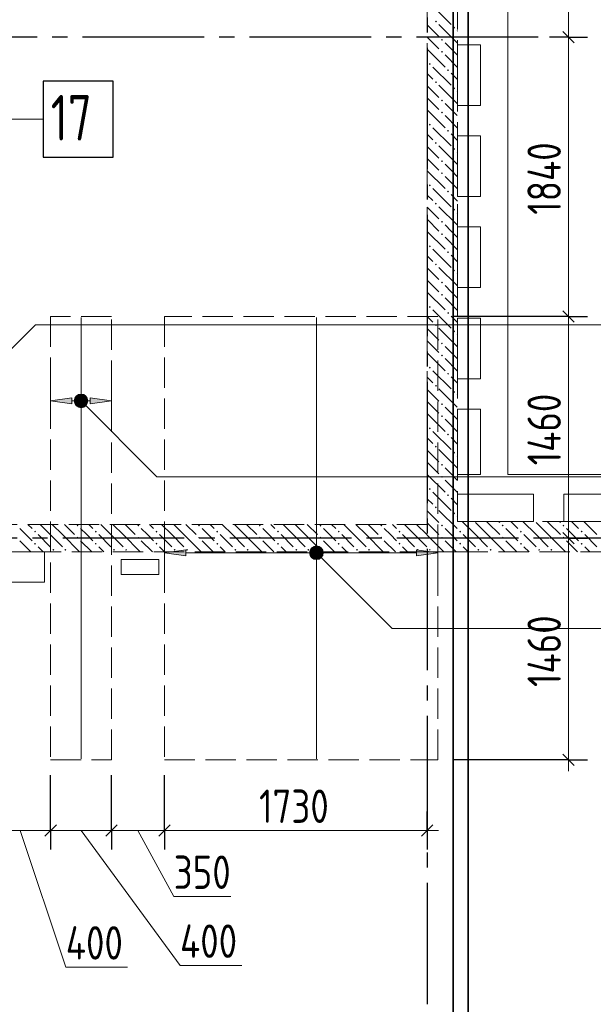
# Model space of a CAD drawing. Header units: millimetres. Extents: x 0 to 36258, y 0 to 42000.
# Tile 17 of 19: x 19140 to 22918, y 28400 to 34885. Entities that reach past the tile are written whole.
import ezdxf

# ---------------------------------------------------------------- set-up
doc = ezdxf.new("R2010")
doc.units = ezdxf.units.MM
doc.linetypes.add('______2', pattern=[270, 200, -70])
doc.linetypes.add('______5', pattern=[1100, 800, -100, 100, -100])
for name, color, linetype, lineweight in [('Standard', 7, 'Continuous', 25), ('ДОП Верх по Х', 7, 'Continuous', 25), ('Оси', 40, '______5', 18), ('Позиционная метка номер позиции', 7, 'Continuous', 13), ('Примечания', 7, 'Continuous', 25)]:
    doc.layers.add(name, color=color, linetype=linetype, lineweight=lineweight)
doc.layers.add('ЖБ Перекрытие верхний уровень', color=7, linetype='Continuous', lineweight=25, true_color=0xe0e0ff)
doc.layers.add('ЖБ Стена верхний уровень', color=7, linetype='Continuous', lineweight=25, true_color=0x006e00)
doc.styles.add('GOST 2.304-81', font='txt')
doc.styles.add('ISOCPEUR', font='txt')

msp = doc.modelspace()

# ---------------------------------------------------------------- hatches: boundary and pattern name
at = {"layer": 'ДОП Верх по Х', "linetype": 'Continuous', "lineweight": 13, "transparency": 33554687}
for points in [[(19483.7, 32354.1), (19343.7, 32374.1), (19483.7, 32394.1)], [(20233.7, 31354.1), (20093.7, 31374.1), (20233.7, 31394.1)]]:
    msp.add_hatch(color=7, dxfattribs=at).paths.add_polyline_path(points, flags=16)
for points in [[(19511.4, 32355.3), (19511.4, 32392.8), (19506.2, 32374.1)], [(19511.4, 32392.8), (19524.9, 32341.8), (19524.9, 32406.3)], [(19511.4, 32392.8), (19511.4, 32355.3), (19524.9, 32341.8)], [(19524.9, 32406.3), (19543.7, 32336.6), (19543.7, 32411.6)], [(19524.9, 32406.3), (19524.9, 32341.8), (19543.7, 32336.6)], [(19543.7, 32411.6), (19543.7, 32336.6), (19562.4, 32341.8)], [(19543.7, 32411.6), (19562.4, 32341.8), (19562.4, 32406.3)], [(19562.4, 32406.3), (19562.4, 32341.8), (19575.9, 32355.3)], [(19562.4, 32406.3), (19575.9, 32355.3), (19575.9, 32392.8)], [(19575.9, 32392.8), (19575.9, 32355.3), (19581.2, 32374.1)], [(19603.7, 32354.1), (19743.7, 32374.1), (19603.7, 32394.1)], [(21061.4, 31355.3), (21061.4, 31392.8), (21056.2, 31374.1)], [(21061.4, 31392.8), (21074.9, 31341.8), (21074.9, 31406.3)], [(21061.4, 31392.8), (21061.4, 31355.3), (21074.9, 31341.8)], [(21074.9, 31406.3), (21093.7, 31336.6), (21093.7, 31411.6)], [(21074.9, 31406.3), (21074.9, 31341.8), (21093.7, 31336.6)], [(21093.7, 31411.6), (21093.7, 31336.6), (21112.4, 31341.8)], [(21093.7, 31411.6), (21112.4, 31341.8), (21112.4, 31406.3)], [(21112.4, 31406.3), (21112.4, 31341.8), (21125.9, 31355.3)], [(21112.4, 31406.3), (21125.9, 31355.3), (21125.9, 31392.8)], [(21125.9, 31392.8), (21125.9, 31355.3), (21131.2, 31374.1)], [(21753.7, 31354.1), (21893.7, 31374.1), (21753.7, 31394.1)]]:
    msp.add_hatch(color=7, dxfattribs=at).paths.add_polyline_path(points)
at = {"layer": 'ЖБ Стена верхний уровень', "linetype": 'Continuous', "lineweight": 18, "transparency": 33554687}
for points in [[(21874.5, 34873.1), (21881, 34879.6), (21887.5, 34873.1), (21881, 34866.6)], [(21994.5, 34833.1), (22001, 34839.6), (22007.5, 34833.1), (22001, 34826.6)], [(21914.5, 34753.1), (21921, 34759.6), (21927.4, 34753.1), (21921, 34746.6)], [(21914.5, 34673.1), (21921, 34679.6), (21927.4, 34673.1), (21921, 34666.6)], [(21834.5, 34593.1), (21840.9, 34599.6), (21847.4, 34593.1), (21840.9, 34586.6)], [(21954.4, 34553.1), (21960.9, 34559.6), (21967.4, 34553.1), (21960.9, 34546.6)], [(21874.5, 34473.1), (21881, 34479.6), (21887.5, 34473.1), (21881, 34466.6)], [(21994.5, 34433.1), (22001, 34439.6), (22007.5, 34433.1), (22001, 34426.6)], [(21914.5, 34353.1), (21921, 34359.6), (21927.4, 34353.1), (21921, 34346.6)], [(21914.5, 34273.1), (21921, 34279.6), (21927.4, 34273.1), (21921, 34266.6)], [(21834.5, 34193.1), (21840.9, 34199.6), (21847.4, 34193.1), (21840.9, 34186.6)], [(21954.4, 34153.1), (21960.9, 34159.6), (21967.4, 34153.1), (21960.9, 34146.6)], [(21874.5, 34073.1), (21881, 34079.6), (21887.5, 34073.1), (21881, 34066.6)], [(21994.5, 34033.1), (22001, 34039.6), (22007.5, 34033.1), (22001, 34026.6)], [(21914.5, 33953.1), (21921, 33959.6), (21927.4, 33953.1), (21921, 33946.6)], [(21914.5, 33873.1), (21921, 33879.6), (21927.4, 33873.1), (21921, 33866.6)], [(21834.5, 33793.1), (21840.9, 33799.6), (21847.4, 33793.1), (21840.9, 33786.6)], [(21954.4, 33753.1), (21960.9, 33759.6), (21967.4, 33753.1), (21960.9, 33746.6)], [(21874.5, 33673.1), (21881, 33679.6), (21887.5, 33673.1), (21881, 33666.6)], [(21994.5, 33633.1), (22001, 33639.6), (22007.5, 33633.1), (22001, 33626.6)], [(21914.5, 33553.1), (21921, 33559.6), (21927.4, 33553.1), (21921, 33546.6)], [(21914.5, 33473.1), (21921, 33479.6), (21927.4, 33473.1), (21921, 33466.6)], [(21834.5, 33393.1), (21840.9, 33399.6), (21847.4, 33393.1), (21840.9, 33386.6)], [(21954.4, 33353.1), (21960.9, 33359.6), (21967.4, 33353.1), (21960.9, 33346.6)], [(21874.5, 33273.1), (21881, 33279.6), (21887.5, 33273.1), (21881, 33266.6)], [(21994.5, 33233.1), (22001, 33239.6), (22007.5, 33233.1), (22001, 33226.6)], [(21914.5, 33153.1), (21921, 33159.6), (21927.4, 33153.1), (21921, 33146.6)], [(21914.5, 33073.1), (21921, 33079.6), (21927.4, 33073.1), (21921, 33066.6)], [(21834.5, 32993.1), (21840.9, 32999.6), (21847.4, 32993.1), (21840.9, 32986.6)], [(21954.4, 32953.1), (21960.9, 32959.6), (21967.4, 32953.1), (21960.9, 32946.6)], [(21874.5, 32873.1), (21881, 32879.6), (21887.5, 32873.1), (21881, 32866.6)], [(21994.5, 32833.1), (22001, 32839.6), (22007.5, 32833.1), (22001, 32826.6)], [(21914.5, 32753.1), (21921, 32759.6), (21927.4, 32753.1), (21921, 32746.6)], [(21914.5, 32673.1), (21921, 32679.6), (21927.4, 32673.1), (21921, 32666.6)], [(21834.5, 32593.1), (21840.9, 32599.6), (21847.4, 32593.1), (21840.9, 32586.6)], [(21954.4, 32553.1), (21960.9, 32559.6), (21967.4, 32553.1), (21960.9, 32546.6)], [(21874.5, 32473.1), (21881, 32479.6), (21887.5, 32473.1), (21881, 32466.6)], [(21994.5, 32433.1), (22001, 32439.6), (22007.5, 32433.1), (22001, 32426.6)], [(21914.5, 32353.1), (21921, 32359.6), (21927.4, 32353.1), (21921, 32346.6)], [(21914.5, 32273.1), (21921, 32279.6), (21927.4, 32273.1), (21921, 32266.6)], [(21834.5, 32193.1), (21840.9, 32199.6), (21847.4, 32193.1), (21840.9, 32186.6)], [(21954.4, 32153.1), (21960.9, 32159.6), (21967.4, 32153.1), (21960.9, 32146.6)], [(21874.5, 32073.1), (21881, 32079.6), (21887.5, 32073.1), (21881, 32066.6)], [(21994.5, 32033.1), (22001, 32039.6), (22007.5, 32033.1), (22001, 32026.6)], [(21914.5, 31953.1), (21921, 31959.6), (21927.4, 31953.1), (21921, 31946.6)], [(21914.5, 31873.1), (21921, 31879.6), (21927.4, 31873.1), (21921, 31866.6)], [(21834.5, 31793.1), (21840.9, 31799.6), (21847.4, 31793.1), (21840.9, 31786.6)], [(21954.4, 31753.1), (21960.9, 31759.6), (21967.4, 31753.1), (21960.9, 31746.6)], [(21874.5, 31673.1), (21881, 31679.6), (21887.5, 31673.1), (21881, 31666.6)], [(21994.5, 31633.1), (22001, 31639.6), (22007.5, 31633.1), (22001, 31626.6)], [(19234.5, 31513.1), (19240.9, 31519.6), (19247.4, 31513.1), (19240.9, 31506.6)], [(19514.5, 31553.1), (19521, 31559.6), (19527.4, 31553.1), (19521, 31546.6)], [(19634.5, 31513.1), (19640.9, 31519.6), (19647.4, 31513.1), (19640.9, 31506.6)], [(19914.5, 31553.1), (19921, 31559.6), (19927.4, 31553.1), (19921, 31546.6)], [(20034.5, 31513.1), (20040.9, 31519.6), (20047.4, 31513.1), (20040.9, 31506.6)], [(20314.5, 31553.1), (20321, 31559.6), (20327.4, 31553.1), (20321, 31546.6)], [(20434.5, 31513.1), (20440.9, 31519.6), (20447.4, 31513.1), (20440.9, 31506.6)], [(20714.5, 31553.1), (20721, 31559.6), (20727.4, 31553.1), (20721, 31546.6)], [(20834.5, 31513.1), (20840.9, 31519.6), (20847.4, 31513.1), (20840.9, 31506.6)], [(21114.5, 31553.1), (21121, 31559.6), (21127.4, 31553.1), (21121, 31546.6)], [(21234.5, 31513.1), (21240.9, 31519.6), (21247.4, 31513.1), (21240.9, 31506.6)], [(21514.5, 31553.1), (21521, 31559.6), (21527.4, 31553.1), (21521, 31546.6)], [(21634.5, 31513.1), (21640.9, 31519.6), (21647.4, 31513.1), (21640.9, 31506.6)], [(21914.5, 31553.1), (21921, 31559.6), (21927.4, 31553.1), (21921, 31546.6)], [(22034.5, 31513.1), (22040.9, 31519.6), (22047.4, 31513.1), (22040.9, 31506.6)], [(22314.5, 31553.1), (22321, 31559.6), (22327.4, 31553.1), (22321, 31546.6)], [(22434.5, 31513.1), (22440.9, 31519.6), (22447.4, 31513.1), (22440.9, 31506.6)], [(22714.5, 31553.1), (22721, 31559.6), (22727.4, 31553.1), (22721, 31546.6)], [(22834.5, 31513.1), (22840.9, 31519.6), (22847.4, 31513.1), (22840.9, 31506.6)], [(19514.5, 31473.1), (19521, 31479.6), (19527.4, 31473.1), (19521, 31466.6)], [(19914.5, 31473.1), (19921, 31479.6), (19927.4, 31473.1), (19921, 31466.6)], [(20314.5, 31473.1), (20321, 31479.6), (20327.4, 31473.1), (20321, 31466.6)], [(20714.5, 31473.1), (20721, 31479.6), (20727.4, 31473.1), (20721, 31466.6)], [(21114.5, 31473.1), (21121, 31479.6), (21127.4, 31473.1), (21121, 31466.6)], [(21514.5, 31473.1), (21521, 31479.6), (21527.4, 31473.1), (21521, 31466.6)], [(21914.5, 31473.1), (21921, 31479.6), (21927.4, 31473.1), (21921, 31466.6)], [(22314.5, 31473.1), (22321, 31479.6), (22327.4, 31473.1), (22321, 31466.6)], [(22714.5, 31473.1), (22721, 31479.6), (22727.4, 31473.1), (22721, 31466.6)], [(19234.5, 31433.1), (19240.9, 31439.6), (19247.4, 31433.1), (19240.9, 31426.6)], [(19354.4, 31393.1), (19360.9, 31399.6), (19367.4, 31393.1), (19360.9, 31386.6)], [(19434.5, 31393.1), (19440.9, 31399.6), (19447.4, 31393.1), (19440.9, 31386.6)], [(19634.5, 31433.1), (19640.9, 31439.6), (19647.4, 31433.1), (19640.9, 31426.6)], [(19754.4, 31393.1), (19760.9, 31399.6), (19767.4, 31393.1), (19760.9, 31386.6)], [(19834.5, 31393.1), (19840.9, 31399.6), (19847.4, 31393.1), (19840.9, 31386.6)], [(20034.5, 31433.1), (20040.9, 31439.6), (20047.4, 31433.1), (20040.9, 31426.6)], [(20154.4, 31393.1), (20160.9, 31399.6), (20167.4, 31393.1), (20160.9, 31386.6)], [(20234.5, 31393.1), (20240.9, 31399.6), (20247.4, 31393.1), (20240.9, 31386.6)], [(20434.5, 31433.1), (20440.9, 31439.6), (20447.4, 31433.1), (20440.9, 31426.6)], [(20554.4, 31393.1), (20560.9, 31399.6), (20567.4, 31393.1), (20560.9, 31386.6)], [(20634.5, 31393.1), (20640.9, 31399.6), (20647.4, 31393.1), (20640.9, 31386.6)], [(20834.5, 31433.1), (20840.9, 31439.6), (20847.4, 31433.1), (20840.9, 31426.6)], [(20954.4, 31393.1), (20960.9, 31399.6), (20967.4, 31393.1), (20960.9, 31386.6)], [(21034.5, 31393.1), (21040.9, 31399.6), (21047.4, 31393.1), (21040.9, 31386.6)], [(21234.5, 31433.1), (21240.9, 31439.6), (21247.4, 31433.1), (21240.9, 31426.6)], [(21354.4, 31393.1), (21360.9, 31399.6), (21367.4, 31393.1), (21360.9, 31386.6)], [(21434.5, 31393.1), (21440.9, 31399.6), (21447.4, 31393.1), (21440.9, 31386.6)], [(21634.5, 31433.1), (21640.9, 31439.6), (21647.4, 31433.1), (21640.9, 31426.6)], [(21754.4, 31393.1), (21760.9, 31399.6), (21767.4, 31393.1), (21760.9, 31386.6)], [(21834.5, 31393.1), (21840.9, 31399.6), (21847.4, 31393.1), (21840.9, 31386.6)], [(22034.5, 31433.1), (22040.9, 31439.6), (22047.4, 31433.1), (22040.9, 31426.6)], [(22154.4, 31393.1), (22160.9, 31399.6), (22167.4, 31393.1), (22160.9, 31386.6)], [(22234.5, 31393.1), (22240.9, 31399.6), (22247.4, 31393.1), (22240.9, 31386.6)], [(22434.5, 31433.1), (22440.9, 31439.6), (22447.4, 31433.1), (22440.9, 31426.6)], [(22554.4, 31393.1), (22560.9, 31399.6), (22567.4, 31393.1), (22560.9, 31386.6)], [(22634.5, 31393.1), (22640.9, 31399.6), (22647.4, 31393.1), (22640.9, 31386.6)], [(22834.5, 31433.1), (22840.9, 31439.6), (22847.4, 31433.1), (22840.9, 31426.6)]]:
    msp.add_hatch(color=7, dxfattribs=at).paths.add_polyline_path(points, flags=16)
at = {"layer": 'Позиционная метка номер позиции', "linetype": 'Continuous', "lineweight": 13, "transparency": 33554687}
for points in [[(19500.4, 32385.5), (19532.2, 32417.3), (19511.9, 32405.9)], [(19532.2, 32417.3), (19500.4, 32385.5), (19500.4, 32362.6)], [(19532.2, 32417.3), (19500.4, 32362.6), (19555.1, 32417.3)], [(19555.1, 32417.3), (19500.4, 32362.6), (19511.9, 32342.3)], [(19555.1, 32417.3), (19511.9, 32342.3), (19575.5, 32405.9)], [(19575.5, 32405.9), (19511.9, 32342.3), (19532.2, 32330.8)], [(19575.5, 32405.9), (19532.2, 32330.8), (19587, 32385.5)], [(19587, 32385.5), (19532.2, 32330.8), (19555.1, 32330.8)], [(19587, 32385.5), (19555.1, 32330.8), (19587, 32362.6)], [(19587, 32362.6), (19555.1, 32330.8), (19575.5, 32342.3)], [(21050.4, 31385.5), (21082.2, 31417.3), (21061.9, 31405.9)], [(21082.2, 31417.3), (21050.4, 31385.5), (21050.4, 31362.6)], [(21082.2, 31417.3), (21050.4, 31362.6), (21105.1, 31417.3)], [(21105.1, 31417.3), (21050.4, 31362.6), (21061.9, 31342.3)], [(21105.1, 31417.3), (21061.9, 31342.3), (21125.5, 31405.9)], [(21125.5, 31405.9), (21061.9, 31342.3), (21082.2, 31330.8)], [(21125.5, 31405.9), (21082.2, 31330.8), (21137, 31385.5)], [(21137, 31385.5), (21082.2, 31330.8), (21105.1, 31330.8)], [(21137, 31385.5), (21105.1, 31330.8), (21137, 31362.6)], [(21137, 31362.6), (21105.1, 31330.8), (21125.5, 31342.3)]]:
    msp.add_hatch(color=7, dxfattribs=at).paths.add_polyline_path(points)

# ---------------------------------------------------------------- linework, layer by layer
at = {"layer": 'Standard', "color": 7, "linetype": 'Continuous', "lineweight": 13, "transparency": 33554687}
for p, q in [((22754, 34770), (22754, 36533)), ((22754, 32930), (22754, 34770)), ((22754, 31470), (22754, 32930)), ((22754, 30010), (22754, 29935)), ((19343.7, 29544.2), (18943.7, 29544.2)), ((19143.7, 29544.2), (19443.5, 28644.3)), ((19743.7, 29544.2), (19343.7, 29544.2)), ((19543.7, 29544.2), (20195.6, 28655.7)), ((20093.7, 29544.2), (19743.7, 29544.2)), ((19918.7, 29544.2), (20154.4, 29109.7)), ((21824, 29544.2), (21899, 29544.2)), ((20154.4, 29109.7), (20529.8, 29109.7)), ((19443.5, 28644.3), (19850.2, 28644.3)), ((20195.6, 28655.7), (20602.2, 28655.7))]:
    msp.add_line(p, q, dxfattribs=at)
at = {"layer": 'Standard', "color": 251, "linetype": 'Continuous', "lineweight": -3, "true_color": 0x656565, "transparency": 33554687}
for p, q in [((22754, 34770), (22629, 34770)), ((22754, 34770), (22879, 34770)), ((22754, 32930), (22629, 32930)), ((22754, 32930), (22879, 32930)), ((22754, 31470), (22629, 31470)), ((22754, 31470), (22879, 31470)), ((22754, 31470), (22754, 31470)), ((22754, 30010), (21993.7, 30010)), ((22754, 30010), (22629, 30010)), ((22754, 30010), (22879, 30010)), ((19343.7, 29544.2), (19343.7, 29669.2)), ((19743.7, 29544.2), (19743.7, 29669.2)), ((20093.7, 29544.2), (20093.7, 29669.2)), ((21824, 29544.2), (21824, 29669.2)), ((21824, 29544.2), (21824, 29631.4)), ((19343.7, 29544.2), (19343.7, 29419.2)), ((19743.7, 29544.2), (19743.7, 29419.2)), ((20093.7, 29544.2), (20093.7, 29419.2)), ((21824, 29544.2), (21824, 29419.2))]:
    msp.add_line(p, q, dxfattribs=at)
at = {"layer": 'Standard', "color": 7, "linetype": 'Continuous', "lineweight": 25, "transparency": 33554687}
for p, q in [((22791.5, 34732.5), (22716.5, 34807.5)), ((22791.5, 32892.5), (22716.5, 32967.5)), ((22791.5, 31432.5), (22716.5, 31507.5)), ((22791.5, 29972.5), (22716.5, 30047.5)), ((19381.2, 29581.7), (19306.2, 29506.7)), ((19781.2, 29581.7), (19706.2, 29506.7)), ((20131.2, 29581.7), (20056.2, 29506.7)), ((21861.5, 29581.7), (21786.5, 29506.7))]:
    msp.add_line(p, q, dxfattribs=at)
at = {"layer": 'Standard', "color": 254, "linetype": 'Continuous', "lineweight": 35, "true_color": 0xc4c4ff, "transparency": 33554687}
for points in [[(7874, 16762), (22093.7, 16762), (22093.7, 38338), (7874, 38338), (7874, 16762)], [(7974, 16862), (21993.7, 16862), (21993.7, 38238), (7974, 38238), (7974, 16862)]]:
    msp.add_lwpolyline(points, dxfattribs=at)
at = {"layer": 'Standard', "color": 251, "linetype": 'Continuous', "lineweight": -3, "true_color": 0x656565, "transparency": 33554687}
for points in [[(22754, 34770), (22737, 34770), (22737, 34770), (22737, 34770), (22737, 34770), (22654, 34770)], [(22754, 32930), (22737, 32930), (22737, 32930), (22737, 32930), (22737, 32930), (22737, 32930), (22737, 32930), (21993.7, 32930)], [(19343.7, 29544.2), (19343.7, 29561.2), (19343.7, 29561.2), (19343.7, 29561.2), (19343.7, 29561.2), (19343.7, 29561.2), (19343.7, 29561.2), (19343.7, 29561.2), (19343.7, 29561.2), (19343.7, 29561.2), (19343.7, 29561.2), (19343.7, 29561.2), (19343.7, 29561.2), (19343.7, 29910)], [(19743.7, 29544.2), (19743.7, 29561.2), (19743.7, 29561.2), (19743.7, 29561.2), (19743.7, 29561.2), (19743.7, 29561.2), (19743.7, 29561.2), (19743.7, 29561.2), (19743.7, 29561.2), (19743.7, 29561.2), (19743.7, 29561.2), (19743.7, 29561.2), (19743.7, 29561.2), (19743.7, 29910)], [(20093.7, 29544.2), (20093.7, 29561.2), (20093.7, 29561.2), (20093.7, 29561.2), (20093.7, 29561.2), (20093.7, 29561.2), (20093.7, 29561.2), (20093.7, 29561.2), (20093.7, 29561.2), (20093.7, 29561.2), (20093.7, 29561.2), (20093.7, 29561.2), (20093.7, 29561.2), (20093.7, 29910)]]:
    msp.add_lwpolyline(points, dxfattribs=at)
at = {"layer": 'Standard', "color": 7, "linetype": 'Continuous', "lineweight": 13, "transparency": 33554687}
for points in [[(22754, 30010), (22754, 30444.7), (22754, 30444.7), (22754, 31470)], [(21824, 29544.2), (20583.6, 29544.2), (20583.6, 29544.2), (20556, 29544.2), (20556, 29544.2), (20551.3, 29544.2), (20551.3, 29544.2), (20362.2, 29544.2), (20362.2, 29544.2), (20281.5, 29544.2), (20281.5, 29544.2), (20205.6, 29544.2), (20205.6, 29544.2), (20093.7, 29544.2)]]:
    msp.add_lwpolyline(points, dxfattribs=at)
at = {"layer": 'ДОП Верх по Х', "color": 7, "linetype": 'Continuous', "lineweight": 13, "transparency": 33554687}
msp.add_line((17094.6, 34229.1), (19202.6, 34229.1), dxfattribs=at)
at = {"layer": 'ДОП Верх по Х', "color": 7, "linetype": 'Continuous', "lineweight": 18, "transparency": 33554687}
for p, q in [((19543.7, 32923), (19543.7, 30017)), ((21093.7, 32923), (21093.7, 30017))]:
    msp.add_line(p, q, dxfattribs=at)
at = {"layer": 'ДОП Верх по Х', "color": 251, "linetype": 'Continuous', "lineweight": 13, "true_color": 0x494949, "transparency": 33554687}
for p, q in [((19343.7, 32374.1), (19343.7, 32474.1)), ((19743.7, 32374.1), (19743.7, 32474.1)), ((19343.7, 32374.1), (19483.7, 32394.1)), ((19483.7, 32354.1), (19343.7, 32374.1)), ((19343.7, 32374.1), (19343.7, 32274.1)), ((19343.7, 32374.1), (19343.7, 32374.1)), ((19483.7, 32394.1), (19483.7, 32354.1)), ((19483.7, 32374.1), (19513.7, 32374.1)), ((19543.7, 32411.6), (19543.7, 32411.6)), ((19573.7, 32374.1), (19603.7, 32374.1)), ((19743.7, 32374.1), (19603.7, 32394.1)), ((19603.7, 32394.1), (19603.7, 32354.1)), ((19603.7, 32354.1), (19743.7, 32374.1)), ((19743.7, 32374.1), (19743.7, 32274.1)), ((19743.7, 32374.1), (19743.7, 32374.1)), ((19543.7, 32336.6), (19543.7, 32336.6)), ((20093.7, 31374.1), (20093.7, 31474.1)), ((21893.7, 31374.1), (21893.7, 31474.1)), ((20093.7, 31374.1), (20233.7, 31394.1)), ((20233.7, 31394.1), (20233.7, 31354.1)), ((21093.7, 31411.6), (21093.7, 31411.6)), ((21893.7, 31374.1), (21753.7, 31394.1)), ((21753.7, 31394.1), (21753.7, 31354.1)), ((20233.7, 31354.1), (20093.7, 31374.1)), ((20093.7, 31374.1), (20093.7, 31274.1)), ((20093.7, 31374.1), (20093.7, 31374.1)), ((20233.7, 31374.1), (21063.7, 31374.1)), ((21093.7, 31336.6), (21093.7, 31336.6)), ((21123.7, 31374.1), (21753.7, 31374.1)), ((21753.7, 31354.1), (21893.7, 31374.1)), ((21893.7, 31374.1), (21893.7, 31274.1)), ((21893.7, 31374.1), (21893.7, 31374.1))]:
    msp.add_line(p, q, dxfattribs=at)
at = {"layer": 'ДОП Верх по Х', "color": 7, "linetype": 'Continuous', "lineweight": 25, "transparency": 33554687}
msp.add_lwpolyline([(19294.6, 33979.1), (19754.6, 33979.1), (19754.6, 34479.1), (19294.6, 34479.1), (19294.6, 33979.1)], dxfattribs=at)
at = {"layer": 'ДОП Верх по Х', "color": 251, "linetype": 'Continuous', "lineweight": 13, "true_color": 0x494949, "transparency": 33554687}
for centre in [(19543.7, 32374.1), (21093.7, 31374.1)]:
    msp.add_circle(centre, 37.5, dxfattribs=at)
at = {"layer": 'ЖБ Перекрытие верхний уровень', "color": 7, "linetype": 'Continuous', "lineweight": 18, "transparency": 33554687}
for p, q in [((22354, 31890), (22354, 38500)), ((22024, 34720), (22174, 34720)), ((22024, 34320), (22024, 34720)), ((22174, 34720), (22174, 34320)), ((22174, 34320), (22024, 34320)), ((22024, 33720), (22024, 34120)), ((22024, 34120), (22174, 34120)), ((22174, 34120), (22174, 33720)), ((22174, 33720), (22024, 33720)), ((22024, 33520), (22174, 33520)), ((22024, 33120), (22024, 33520)), ((22174, 33520), (22174, 33120)), ((22174, 33120), (22024, 33120)), ((22024, 32520), (22024, 32920)), ((22024, 32920), (22174, 32920)), ((22174, 32920), (22174, 32520)), ((22174, 32520), (22024, 32520)), ((22024, 32320), (22174, 32320)), ((22024, 31890), (22024, 32320)), ((22174, 32320), (22174, 31890)), ((22174, 31890), (22024, 31890)), ((26324, 31890), (22354, 31890)), ((22024, 31760), (22524, 31760)), ((22024, 31580), (22024, 31760)), ((22524, 31760), (22524, 31580)), ((22724, 31580), (22724, 31760)), ((22724, 31760), (23224, 31760)), ((22524, 31580), (22024, 31580)), ((23224, 31580), (22724, 31580)), ((19304, 31380), (19004, 31380)), ((19304, 31180), (19304, 31380)), ((20057.2, 31330), (19807.2, 31330)), ((19807.2, 31330), (19807.2, 31230)), ((20057.2, 31230), (20057.2, 31330)), ((19807.2, 31230), (20057.2, 31230)), ((19004, 31180), (19304, 31180))]:
    msp.add_line(p, q, dxfattribs=at)
at = {"layer": 'ЖБ Стена верхний уровень', "color": 251, "linetype": '______2', "lineweight": 13, "true_color": 0x656565, "transparency": 33554687}
for p, q in [((21824, 37970), (21824, 31560)), ((22024, 31580), (22024, 37970)), ((21824, 31560), (16244, 31560)), ((23864, 31580), (22024, 31580)), ((16244, 31380), (21824, 31380)), ((21824, 31380), (22024, 31380)), ((22024, 31380), (23664, 31380))]:
    msp.add_line(p, q, dxfattribs=at)
at = {"layer": 'ЖБ Стена верхний уровень', "color": 9, "linetype": 'Continuous', "lineweight": 18, "true_color": 0xc7c7c7, "transparency": 33554687}
for p, q in [((21860.9, 34973.1), (21981, 34853.1)), ((21824, 34850.1), (21901, 34773.1)), ((21901, 34853.1), (22021, 34733.1)), ((21824, 34770.1), (21901, 34693.1)), ((22024, 34810.1), (22021, 34813.1)), ((21981, 34693.1), (21940.9, 34733.1)), ((21824, 34690.1), (21940.9, 34573.1)), ((21940.9, 34653.1), (22024, 34570.1)), ((22021, 34653.1), (21981, 34693.1)), ((21860.9, 34573.1), (21981, 34453.1)), ((21860.9, 34493.1), (21824, 34530.1)), ((21981, 34533.1), (22024, 34490.1)), ((21824, 34450.1), (21901, 34373.1)), ((21901, 34453.1), (22021, 34333.1)), ((22024, 34410.1), (22021, 34413.1)), ((21824, 34370.1), (21901, 34293.1)), ((21981, 34293.1), (21940.9, 34333.1)), ((21824, 34290.1), (21940.9, 34173.1)), ((21940.9, 34253.1), (22024, 34170.1)), ((22021, 34253.1), (21981, 34293.1)), ((21860.9, 34093.1), (21824, 34130.1)), ((21860.9, 34173.1), (21981, 34053.1)), ((21981, 34133.1), (22024, 34090.1)), ((21824, 34050.1), (21901, 33973.1)), ((21901, 34053.1), (22021, 33933.1)), ((22024, 34010.1), (22021, 34013.1)), ((21824, 33970.1), (21901, 33893.1)), ((21981, 33893.1), (21940.9, 33933.1)), ((21824, 33890.1), (21940.9, 33773.1)), ((21940.9, 33853.1), (22024, 33770.1)), ((22021, 33853.1), (21981, 33893.1)), ((21860.9, 33693.1), (21824, 33730.1)), ((21860.9, 33773.1), (21981, 33653.1)), ((21981, 33733.1), (22024, 33690.1)), ((21824, 33650.1), (21901, 33573.1)), ((21901, 33653.1), (22021, 33533.1)), ((22024, 33610.1), (22021, 33613.1)), ((21824, 33570.1), (21901, 33493.1)), ((21981, 33493.1), (21940.9, 33533.1)), ((21824, 33490.1), (21940.9, 33373.1)), ((22021, 33453.1), (21981, 33493.1)), ((21940.9, 33453.1), (22024, 33370.1)), ((21860.9, 33373.1), (21981, 33253.1)), ((21981, 33333.1), (22024, 33290.1)), ((21860.9, 33293.1), (21824, 33330.1)), ((21824, 33250.1), (21901, 33173.1)), ((21901, 33253.1), (22021, 33133.1)), ((22024, 33210.1), (22021, 33213.1)), ((21824, 33170.1), (21901, 33093.1)), ((21824, 33090.1), (21940.9, 32973.1)), ((21981, 33093.1), (21940.9, 33133.1)), ((22021, 33053.1), (21981, 33093.1)), ((21940.9, 33053.1), (22024, 32970.1)), ((21860.9, 32973.1), (21981, 32853.1)), ((21860.9, 32893.1), (21824, 32930.1)), ((21981, 32933.1), (22024, 32890.1)), ((21824, 32850.1), (21901, 32773.1)), ((21901, 32853.1), (22021, 32733.1)), ((21824, 32770.1), (21901, 32693.1)), ((22024, 32810.1), (22021, 32813.1)), ((21824, 32690.1), (21940.9, 32573.1)), ((21981, 32693.1), (21940.9, 32733.1)), ((22021, 32653.1), (21981, 32693.1)), ((21940.9, 32653.1), (22024, 32570.1)), ((21860.9, 32573.1), (21981, 32453.1)), ((21860.9, 32493.1), (21824, 32530.1)), ((21981, 32533.1), (22024, 32490.1)), ((21824, 32450.1), (21901, 32373.1)), ((21901, 32453.1), (22021, 32333.1)), ((21824, 32370.1), (21901, 32293.1)), ((22024, 32410.1), (22021, 32413.1)), ((21981, 32293.1), (21940.9, 32333.1)), ((21824, 32290.1), (21940.9, 32173.1)), ((21940.9, 32253.1), (22024, 32170.1)), ((22021, 32253.1), (21981, 32293.1)), ((21860.9, 32173.1), (21981, 32053.1)), ((21860.9, 32093.1), (21824, 32130.1)), ((21981, 32133.1), (22024, 32090.1)), ((21824, 32050.1), (21901, 31973.1)), ((21901, 32053.1), (22021, 31933.1)), ((22024, 32010.1), (22021, 32013.1)), ((21824, 31970.1), (21901, 31893.1)), ((21981, 31893.1), (21940.9, 31933.1)), ((21824, 31890.1), (21940.9, 31773.1)), ((21940.9, 31853.1), (22024, 31770.1)), ((22021, 31853.1), (21981, 31893.1)), ((21860.9, 31693.1), (21824, 31730.1)), ((21860.9, 31773.1), (21981, 31653.1)), ((21981, 31733.1), (22024, 31690.1)), ((21824, 31650.1), (21901, 31573.1)), ((21901, 31653.1), (22021, 31533.1)), ((22024, 31610.1), (22021, 31613.1)), ((19181, 31493.1), (19140.9, 31533.1)), ((19194.1, 31560), (19221, 31533.1)), ((19340.9, 31493.1), (19274.1, 31560)), ((19354.1, 31560), (19421, 31493.1)), ((19434.1, 31560), (19501, 31493.1)), ((19581, 31493.1), (19540.9, 31533.1)), ((19594.1, 31560), (19621, 31533.1)), ((19740.9, 31493.1), (19674.1, 31560)), ((19754.1, 31560), (19821, 31493.1)), ((19834.1, 31560), (19901, 31493.1)), ((19981, 31493.1), (19940.9, 31533.1)), ((19994.1, 31560), (20021, 31533.1)), ((20140.9, 31493.1), (20074.1, 31560)), ((20154.1, 31560), (20221, 31493.1)), ((20234.1, 31560), (20301, 31493.1)), ((20381, 31493.1), (20340.9, 31533.1)), ((20394.1, 31560), (20421, 31533.1)), ((20540.9, 31493.1), (20474.1, 31560)), ((20554.1, 31560), (20621, 31493.1)), ((20634.1, 31560), (20701, 31493.1)), ((20781, 31493.1), (20740.9, 31533.1)), ((20794.1, 31560), (20821, 31533.1)), ((20940.9, 31493.1), (20874.1, 31560)), ((20954.1, 31560), (21021, 31493.1)), ((21034.1, 31560), (21101, 31493.1)), ((21181, 31493.1), (21140.9, 31533.1)), ((21194.1, 31560), (21221, 31533.1)), ((21340.9, 31493.1), (21274.1, 31560)), ((21354.1, 31560), (21421, 31493.1)), ((21434.1, 31560), (21501, 31493.1)), ((21581, 31493.1), (21540.9, 31533.1)), ((21594.1, 31560), (21621, 31533.1)), ((21740.9, 31493.1), (21674.1, 31560)), ((21754.1, 31560), (21821, 31493.1)), ((21824, 31570.1), (21901, 31493.1)), ((21981, 31493.1), (21940.9, 31533.1)), ((22140.9, 31493.1), (22054.1, 31580)), ((22140.9, 31573.1), (22221, 31493.1)), ((22221, 31573.1), (22214.1, 31580)), ((22221, 31573.1), (22301, 31493.1)), ((22294.1, 31580), (22301, 31573.1)), ((22381, 31493.1), (22340.9, 31533.1)), ((22374.1, 31580), (22421, 31533.1)), ((22540.9, 31493.1), (22454.1, 31580)), ((22540.9, 31573.1), (22621, 31493.1)), ((22621, 31573.1), (22614.1, 31580)), ((22621, 31573.1), (22701, 31493.1)), ((22694.1, 31580), (22701, 31573.1)), ((22781, 31493.1), (22740.9, 31533.1)), ((22774.1, 31580), (22821, 31533.1)), ((22940.9, 31493.1), (22854.1, 31580)), ((19140.9, 31453.1), (19214.1, 31380)), ((19221, 31453.1), (19181, 31493.1)), ((19260.9, 31493.1), (19340.9, 31413.1)), ((19340.9, 31493.1), (19421, 31413.1)), ((19421, 31493.1), (19534.1, 31380)), ((19540.9, 31453.1), (19614.1, 31380)), ((19621, 31453.1), (19581, 31493.1)), ((19660.9, 31493.1), (19740.9, 31413.1)), ((19740.9, 31493.1), (19821, 31413.1)), ((19821, 31493.1), (19934.1, 31380)), ((19940.9, 31453.1), (20014.1, 31380)), ((20021, 31453.1), (19981, 31493.1)), ((20060.9, 31493.1), (20140.9, 31413.1)), ((20140.9, 31493.1), (20221, 31413.1)), ((20221, 31493.1), (20334.1, 31380)), ((20340.9, 31453.1), (20414.1, 31380)), ((20421, 31453.1), (20381, 31493.1)), ((20460.9, 31493.1), (20540.9, 31413.1)), ((20540.9, 31493.1), (20621, 31413.1)), ((20621, 31493.1), (20734.1, 31380)), ((20740.9, 31453.1), (20814.1, 31380)), ((20821, 31453.1), (20781, 31493.1)), ((20860.9, 31493.1), (20940.9, 31413.1)), ((20940.9, 31493.1), (21021, 31413.1)), ((21021, 31493.1), (21134.1, 31380)), ((21140.9, 31453.1), (21214.1, 31380)), ((21221, 31453.1), (21181, 31493.1)), ((21260.9, 31493.1), (21340.9, 31413.1)), ((21340.9, 31493.1), (21421, 31413.1)), ((21421, 31493.1), (21534.1, 31380)), ((21540.9, 31453.1), (21614.1, 31380)), ((21621, 31453.1), (21581, 31493.1)), ((21660.9, 31493.1), (21740.9, 31413.1)), ((21740.9, 31493.1), (21821, 31413.1)), ((21821, 31493.1), (21824, 31490.1)), ((21824, 31490.1), (21934.1, 31380)), ((21940.9, 31453.1), (22014.1, 31380)), ((22021, 31453.1), (21981, 31493.1)), ((22060.9, 31493.1), (22140.9, 31413.1)), ((22140.9, 31493.1), (22221, 31413.1)), ((22221, 31493.1), (22334.1, 31380)), ((22340.9, 31453.1), (22414.1, 31380)), ((22421, 31453.1), (22381, 31493.1)), ((22460.9, 31493.1), (22540.9, 31413.1)), ((22540.9, 31493.1), (22621, 31413.1)), ((22621, 31493.1), (22734.1, 31380)), ((22740.9, 31453.1), (22814.1, 31380)), ((22821, 31453.1), (22781, 31493.1)), ((22860.9, 31493.1), (22940.9, 31413.1)), ((19260.9, 31413.1), (19294.1, 31380)), ((19660.9, 31413.1), (19694.1, 31380)), ((20060.9, 31413.1), (20094.1, 31380)), ((20460.9, 31413.1), (20494.1, 31380)), ((20860.9, 31413.1), (20894.1, 31380)), ((21260.9, 31413.1), (21294.1, 31380)), ((21660.9, 31413.1), (21694.1, 31380)), ((22060.9, 31413.1), (22094.1, 31380)), ((22460.9, 31413.1), (22494.1, 31380)), ((22860.9, 31413.1), (22894.1, 31380))]:
    msp.add_line(p, q, dxfattribs=at)
at = {"layer": 'Оси', "color": 8, "linetype": '______5', "lineweight": -3, "transparency": 33554687}
for p, q in [((21824, 39100), (21824, 14930)), ((22554, 34770), (3600, 34770)), ((26824, 31470), (3600, 31470))]:
    msp.add_line(p, q, dxfattribs=at)
at = {"layer": 'Позиционная метка номер позиции', "color": 7, "linetype": 'Continuous', "lineweight": 13, "transparency": 33554687}
for p, q in [((19511.9, 32405.9), (19511.9, 32405.9)), ((19575.5, 32405.9), (19575.5, 32405.9)), ((19511.9, 32342.3), (19511.9, 32342.3)), ((19575.5, 32342.3), (19575.5, 32342.3)), ((21061.9, 31405.9), (21061.9, 31405.9)), ((21125.5, 31405.9), (21125.5, 31405.9)), ((21061.9, 31342.3), (21061.9, 31342.3)), ((21125.5, 31342.3), (21125.5, 31342.3))]:
    msp.add_line(p, q, dxfattribs=at)
for points in [[(17593.7, 32374.1), (16794.6, 33173.1), (16794.6, 34229.1), (19294.6, 34229.1)], [(18743.7, 32374.1), (19243.7, 32874.1), (25254, 32874.1)], [(19543.7, 32374.1), (20043.7, 31874.1), (25254, 31874.1)], [(21093.7, 31374.1), (21593.7, 30874.1), (25254, 30874.1)]]:
    msp.add_lwpolyline(points, dxfattribs=at)
for centre in [(19543.7, 32374.1), (21093.7, 31374.1)]:
    msp.add_circle(centre, 45, dxfattribs=at)
at = {"layer": 'Примечания', "color": 7, "linetype": '______2', "lineweight": 18, "transparency": 33554687}
for p, q in [((19743.7, 32930), (19343.7, 32930)), ((19343.7, 32930), (19343.7, 30010)), ((19743.7, 30010), (19743.7, 32930)), ((21893.7, 32930), (20093.7, 32930)), ((20093.7, 32930), (20093.7, 30010)), ((21893.7, 30010), (21893.7, 32930)), ((19343.7, 30010), (19743.7, 30010)), ((20093.7, 30010), (21893.7, 30010))]:
    msp.add_line(p, q, dxfattribs=at)

# ---------------------------------------------------------------- texts
at = {"layer": 'Standard', "color": 7, "linetype": 'Continuous', "lineweight": 25, "transparency": 33554687, "char_height": 220, "attachment_point": 7, "rotation": 90, "style": 'GOST 2.304-81'}
for s, insert, width in [('1840', (22704, 33599.8), 625.735), ('1460', (22704, 31949.8), 625.735), ('1460', (22704, 30489.8), 625.741)]:
    msp.add_mtext(s, dxfattribs=dict(at, insert=insert, width=width))
at = {"layer": 'Standard', "color": 7, "linetype": 'Continuous', "lineweight": 25, "transparency": 33554687, "char_height": 220, "attachment_point": 7, "style": 'GOST 2.304-81'}
for s, insert, width in [('1730', (20716.4, 29594.3), 610.159), ('350', (20154.4, 29159.7), 500.814), ('400', (20195.6, 28705.7), 531.967), ('400', (19443.5, 28694.4), 531.967)]:
    msp.add_mtext(s, dxfattribs=dict(at, insert=insert, width=width))
at = {"layer": 'ДОП Верх по Х', "color": 7, "linetype": 'Continuous', "lineweight": 13, "transparency": 33554687, "insert": (19344.6, 34089.1), "char_height": 300, "width": 472.289, "attachment_point": 7, "style": 'ISOCPEUR'}
msp.add_mtext('\\W0.75;17', dxfattribs=at)

doc.saveas('drawing.dxf')
